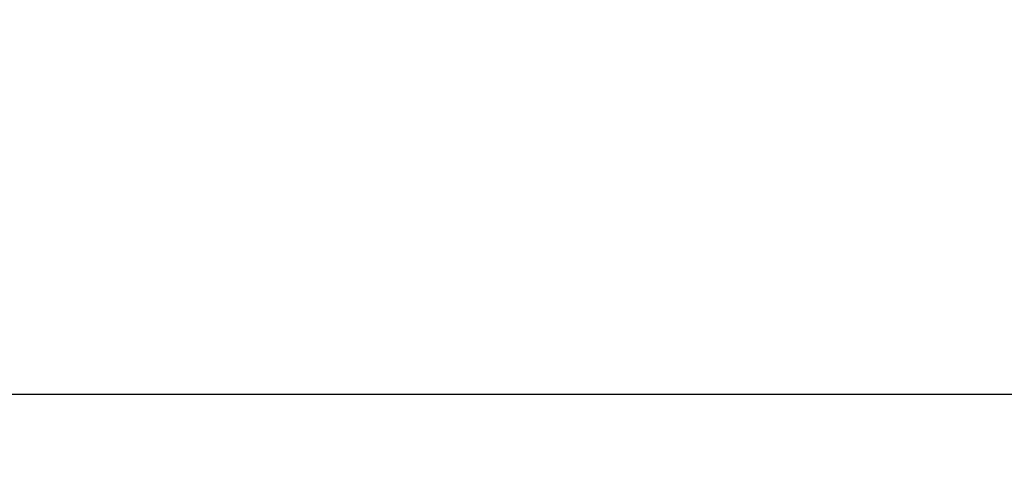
# Model space of a CAD drawing. Header units: inches. Extents: x 0 to 225, y 0 to 145.
# Tile 58 of 104: x 68.672 to 69.811, y 104.974 to 105.505. Entities that reach past the tile are written whole.
import ezdxf

# ---------------------------------------------------------------- set-up
doc = ezdxf.new("R2010")
doc.units = ezdxf.units.IN
doc.header["$LTSCALE"] = 12.349732
doc.header["$MEASUREMENT"] = 0
doc.layers.get('0').update_dxf_attribs({"linetype": 'CONTINUOUS'})
doc.layers.add('DIMENSIONS', color=7, linetype='CONTINUOUS')
doc.styles.get("Standard").update_dxf_attribs({"font": 'txt', "width": 0.8})
doc.dimstyles.new('DIMSTYLE_3', dxfattribs={"dimtxt": 1.030245, "dimasz": 1.320827, "dimexe": 0.09, "dimexo": 0.07, "dimgap": 0.039, "dimtad": 0, "dimtih": 1, "dimtoh": 1, "dimzin": 4, "dimdsep": 46, "dimtxsty": 'Standard', "dimblk": '_FILLED', "dimblk1": '_FILLED', "dimblk2": '_FILLED', "dimcen": 0.09, "dimadec": 0, "dimazin": 0, "dimtfac": 1, "dimtofl": 0, "dimtmove": 0, "dimatfit": 3, "dimldrblk": '_FILLED', "dimfxl": 0, "dimtolj": 1, "dimtzin": 4, "dimarcsym": 0})

# ---------------------------------------------------------------- blocks, each defined once
blk = doc.blocks.new('_FILLED')
at = {"color": 0, "linetype": 'ByBlock'}
blk.add_solid([(0, 0), (-1, 0.2), (-1, -0.2)], dxfattribs=at)
blk = doc.blocks.new('*D17')
at = {"layer": 'DIMENSIONS', "color": 2, "linetype": 'Continuous'}
for p, q in [((61.3727, 105.0717), (61.3727, 109.4011)), ((61.3727, 109.4011), (62.5086, 109.4011)), ((61.3727, 103.9467), (61.3727, 101.305))]:
    blk.add_line(p, q, dxfattribs=at)
at = {"layer": 'DIMENSIONS', "color": 2, "linetype": 'Continuous', "xscale": 1.3208269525, "yscale": 1.3208269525, "zscale": 1.3208269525}
for p, rotation in [((61.3727, 105.0717), 270), ((61.3727, 103.9467), 90)]:
    blk.add_blockref('_FILLED', p, dxfattribs=dict(at, rotation=rotation))
at = {"layer": 'DIMENSIONS', "color": 2, "linetype": 'Continuous', "insert": (63.0238, 109.9163), "char_height": 1.03025, "width": 3.296784, "attachment_point": 1, "line_spacing_factor": 0.9}
blk.add_mtext('1.13', dxfattribs=at)

msp = doc.modelspace()

# ---------------------------------------------------------------- linework, layer by layer
at = {"color": 3, "linetype": 'Continuous'}
msp.add_line((49.2146, 105.0717), (72.0271, 105.0717), dxfattribs=at)

# ---------------------------------------------------------------- dimensions: what is measured, and where the dimension line sits
at = {"layer": 'DIMENSIONS', "color": 2, "linetype": 'Continuous'}
dim = msp.add_linear_dim(base=(61.3727230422, 105.0716635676), p1=(68.4021050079, 103.9466635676), p2=(72.0071050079, 105.0716635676), angle=90, dimstyle='DIMSTYLE_3', dxfattribs=at)
dim.commit()
dim.dimension.update_dxf_attribs({"geometry": '*D17', "text_midpoint": (64.6721487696, 109.4011328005), "dimtype": 160})

doc.saveas('drawing.dxf')
